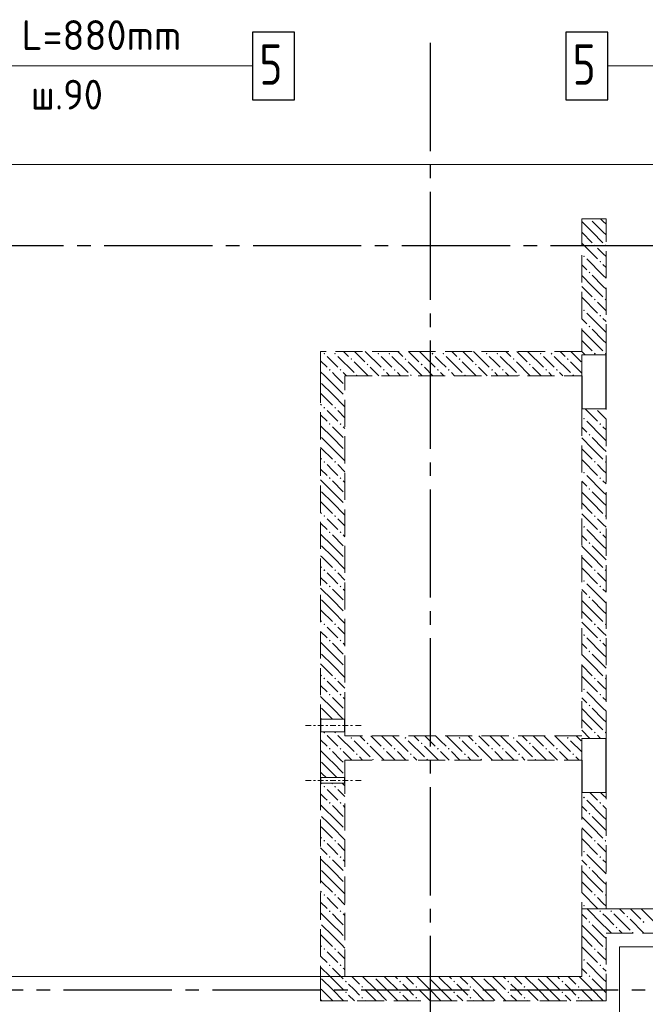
# Model space of a CAD drawing. Header units: millimetres. Extents: x 0 to 61017, y 0 to 42000.
# Tile 8 of 16: x 14685 to 19310, y 28695 to 35971. Entities that reach past the tile are written whole.
import ezdxf

# ---------------------------------------------------------------- set-up
doc = ezdxf.new("R2010")
doc.units = ezdxf.units.MM
doc.linetypes.add('______2', pattern=[270, 200, -70])
doc.linetypes.add('______5', pattern=[1100, 800, -100, 100, -100])
for name, color, linetype, lineweight in [('Standard', 7, 'Continuous', 25), ('ЖБ Перекрытие верхний уровень', 7, 'Continuous', 35), ('ЖБ Стена верхний уровень', 7, 'Continuous', 35), ('Макрос окна_ макрос двери', 7, 'Continuous', 18), ('Оси', 40, '______5', 18), ('Позиционная метка линия выноска', 7, 'Continuous', 13), ('Позиционная метка номер позиции', 7, 'Continuous', 13)]:
    doc.layers.add(name, color=color, linetype=linetype, lineweight=lineweight)
doc.layers.add('Обрамление П-обр. равн.', color=7, linetype='Continuous', lineweight=25, true_color=0x5f1e0f)
doc.styles.add('ISOCPEUR', font='txt')

msp = doc.modelspace()

# ---------------------------------------------------------------- hatches: boundary and pattern name
at = {"layer": 'ЖБ Стена верхний уровень', "linetype": 'Continuous', "lineweight": 18, "transparency": 33554687}
for points in [[(18900.3, 34500), (18897, 34496.6), (18893.6, 34500)], [(18930.5, 34303.1), (18937, 34309.6), (18943.5, 34303.1), (18937, 34296.6)], [(19010.5, 34303.1), (19016.9, 34309.6), (19020, 34306.6), (19020, 34299.7), (19016.9, 34296.6)], [(18850.5, 34223.1), (18857, 34229.6), (18863.5, 34223.1), (18857, 34216.6)], [(18970.5, 34183.1), (18977, 34189.6), (18983.5, 34183.1), (18977, 34176.6)], [(18890.5, 34103.1), (18897, 34109.6), (18903.4, 34103.1), (18897, 34096.6)], [(18930.5, 33903.1), (18937, 33909.6), (18943.5, 33903.1), (18937, 33896.6)], [(19010.5, 33903.1), (19016.9, 33909.6), (19020, 33906.6), (19020, 33899.7), (19016.9, 33896.6)], [(18850.5, 33823.1), (18857, 33829.6), (18863.5, 33823.1), (18857, 33816.6)], [(18970.5, 33783.1), (18977, 33789.6), (18983.5, 33783.1), (18977, 33776.6)], [(18890.5, 33703.1), (18897, 33709.6), (18903.4, 33703.1), (18897, 33696.6)], [(16930.5, 33503.1), (16937, 33509.6), (16943.5, 33503.1), (16937, 33496.6)], [(17010.5, 33503.1), (17016.9, 33509.6), (17023.4, 33503.1), (17016.9, 33496.6)], [(17330.5, 33503.1), (17337, 33509.6), (17343.5, 33503.1), (17337, 33496.6)], [(17410.5, 33503.1), (17416.9, 33509.6), (17423.4, 33503.1), (17416.9, 33496.6)], [(17730.5, 33503.1), (17737, 33509.6), (17743.5, 33503.1), (17737, 33496.6)], [(17810.5, 33503.1), (17816.9, 33509.6), (17823.4, 33503.1), (17816.9, 33496.6)], [(18130.5, 33503.1), (18137, 33509.6), (18143.5, 33503.1), (18137, 33496.6)], [(18210.5, 33503.1), (18216.9, 33509.6), (18223.4, 33503.1), (18216.9, 33496.6)], [(18530.5, 33503.1), (18537, 33509.6), (18543.5, 33503.1), (18537, 33496.6)], [(18610.5, 33503.1), (18616.9, 33509.6), (18623.4, 33503.1), (18616.9, 33496.6)], [(18930.5, 33503.1), (18937, 33509.6), (18943.5, 33503.1), (18937, 33496.6)], [(19010.5, 33503.1), (19016.9, 33509.6), (19020, 33506.6), (19020, 33499.7), (19016.9, 33496.6)], [(17130.5, 33463.1), (17137, 33469.6), (17143.5, 33463.1), (17137, 33456.6)], [(17250.5, 33423.1), (17257, 33429.6), (17263.5, 33423.1), (17257, 33416.6)], [(17530.5, 33463.1), (17537, 33469.6), (17543.5, 33463.1), (17537, 33456.6)], [(17650.5, 33423.1), (17657, 33429.6), (17663.5, 33423.1), (17657, 33416.6)], [(17930.5, 33463.1), (17937, 33469.6), (17943.5, 33463.1), (17937, 33456.6)], [(18050.5, 33423.1), (18057, 33429.6), (18063.5, 33423.1), (18057, 33416.6)], [(18330.5, 33463.1), (18337, 33469.6), (18343.5, 33463.1), (18337, 33456.6)], [(18450.5, 33423.1), (18457, 33429.6), (18463.5, 33423.1), (18457, 33416.6)], [(18730.5, 33463.1), (18737, 33469.6), (18743.5, 33463.1), (18737, 33456.6)], [(16970.5, 33383.1), (16977, 33389.6), (16983.5, 33383.1), (16977, 33376.6)], [(17050.5, 33383.1), (17057, 33389.6), (17063.5, 33383.1), (17057, 33376.6)], [(17170.5, 33343.1), (17177, 33349.6), (17183.5, 33343.1), (17180.3, 33340), (17173.6, 33340)], [(17370.5, 33383.1), (17377, 33389.6), (17383.5, 33383.1), (17377, 33376.6)], [(17450.5, 33383.1), (17457, 33389.6), (17463.5, 33383.1), (17457, 33376.6)], [(17570.5, 33343.1), (17577, 33349.6), (17583.5, 33343.1), (17580.3, 33340), (17573.6, 33340)], [(17770.5, 33383.1), (17777, 33389.6), (17783.5, 33383.1), (17777, 33376.6)], [(17850.5, 33383.1), (17857, 33389.6), (17863.5, 33383.1), (17857, 33376.6)], [(17970.5, 33343.1), (17977, 33349.6), (17983.5, 33343.1), (17980.3, 33340), (17973.6, 33340)], [(18170.5, 33383.1), (18177, 33389.6), (18183.5, 33383.1), (18177, 33376.6)], [(18250.5, 33383.1), (18257, 33389.6), (18263.5, 33383.1), (18257, 33376.6)], [(18370.5, 33343.1), (18377, 33349.6), (18383.5, 33343.1), (18380.3, 33340), (18373.6, 33340)], [(18570.5, 33383.1), (18577, 33389.6), (18583.5, 33383.1), (18577, 33376.6)], [(18650.5, 33383.1), (18657, 33389.6), (18663.5, 33383.1), (18657, 33376.6)], [(18770.5, 33343.1), (18777, 33349.6), (18783.5, 33343.1), (18780.3, 33340), (18773.6, 33340)], [(16930.5, 33103.1), (16937, 33109.6), (16943.5, 33103.1), (16937, 33096.6)], [(17010.5, 33103.1), (17016.9, 33109.6), (17023.4, 33103.1), (17016.9, 33096.6)], [(16970.5, 32983.1), (16977, 32989.6), (16983.5, 32983.1), (16977, 32976.6)], [(17050.5, 32983.1), (17057, 32989.6), (17063.5, 32983.1), (17057, 32976.6)], [(18850.5, 33023.1), (18857, 33029.6), (18863.5, 33023.1), (18857, 33016.6)], [(18970.5, 32983.1), (18977, 32989.6), (18983.5, 32983.1), (18977, 32976.6)], [(18890.5, 32903.1), (18897, 32909.6), (18903.4, 32903.1), (18897, 32896.6)], [(16930.5, 32703.1), (16937, 32709.6), (16943.5, 32703.1), (16937, 32696.6)], [(17010.5, 32703.1), (17016.9, 32709.6), (17023.4, 32703.1), (17016.9, 32696.6)], [(18930.5, 32703.1), (18937, 32709.6), (18943.5, 32703.1), (18937, 32696.6)], [(19010.5, 32703.1), (19016.9, 32709.6), (19020, 32706.6), (19020, 32699.7), (19016.9, 32696.6)], [(18850.5, 32623.1), (18857, 32629.6), (18863.5, 32623.1), (18857, 32616.6)], [(16970.5, 32583.1), (16977, 32589.6), (16983.5, 32583.1), (16977, 32576.6)], [(17050.5, 32583.1), (17057, 32589.6), (17063.5, 32583.1), (17057, 32576.6)], [(18970.5, 32583.1), (18977, 32589.6), (18983.5, 32583.1), (18977, 32576.6)], [(18890.5, 32503.1), (18897, 32509.6), (18903.4, 32503.1), (18897, 32496.6)], [(16930.5, 32303.1), (16937, 32309.6), (16943.5, 32303.1), (16937, 32296.6)], [(17010.5, 32303.1), (17016.9, 32309.6), (17023.4, 32303.1), (17016.9, 32296.6)], [(18930.5, 32303.1), (18937, 32309.6), (18943.5, 32303.1), (18937, 32296.6)], [(19010.5, 32303.1), (19016.9, 32309.6), (19020, 32306.6), (19020, 32299.7), (19016.9, 32296.6)], [(16970.5, 32183.1), (16977, 32189.6), (16983.5, 32183.1), (16977, 32176.6)], [(17050.5, 32183.1), (17057, 32189.6), (17063.5, 32183.1), (17057, 32176.6)], [(18850.5, 32223.1), (18857, 32229.6), (18863.5, 32223.1), (18857, 32216.6)], [(18970.5, 32183.1), (18977, 32189.6), (18983.5, 32183.1), (18977, 32176.6)], [(18890.5, 32103.1), (18897, 32109.6), (18903.4, 32103.1), (18897, 32096.6)], [(16930.5, 31903.1), (16937, 31909.6), (16943.5, 31903.1), (16937, 31896.6)], [(17010.5, 31903.1), (17016.9, 31909.6), (17023.4, 31903.1), (17016.9, 31896.6)], [(18930.5, 31903.1), (18937, 31909.6), (18943.5, 31903.1), (18937, 31896.6)], [(19010.5, 31903.1), (19016.9, 31909.6), (19020, 31906.6), (19020, 31899.7), (19016.9, 31896.6)], [(18850.5, 31823.1), (18857, 31829.6), (18863.5, 31823.1), (18857, 31816.6)], [(16970.5, 31783.1), (16977, 31789.6), (16983.5, 31783.1), (16977, 31776.6)], [(17050.5, 31783.1), (17057, 31789.6), (17063.5, 31783.1), (17057, 31776.6)], [(18970.5, 31783.1), (18977, 31789.6), (18983.5, 31783.1), (18977, 31776.6)], [(18890.5, 31703.1), (18897, 31709.6), (18903.4, 31703.1), (18897, 31696.6)], [(16930.5, 31503.1), (16937, 31509.6), (16943.5, 31503.1), (16937, 31496.6)], [(17010.5, 31503.1), (17016.9, 31509.6), (17023.4, 31503.1), (17016.9, 31496.6)], [(18930.5, 31503.1), (18937, 31509.6), (18943.5, 31503.1), (18937, 31496.6)], [(19010.5, 31503.1), (19016.9, 31509.6), (19020, 31506.6), (19020, 31499.7), (19016.9, 31496.6)], [(16970.5, 31383.1), (16977, 31389.6), (16983.5, 31383.1), (16977, 31376.6)], [(17050.5, 31383.1), (17057, 31389.6), (17063.5, 31383.1), (17057, 31376.6)], [(18850.5, 31423.1), (18857, 31429.6), (18863.5, 31423.1), (18857, 31416.6)], [(18970.5, 31383.1), (18977, 31389.6), (18983.5, 31383.1), (18977, 31376.6)], [(18890.5, 31303.1), (18897, 31309.6), (18903.4, 31303.1), (18897, 31296.6)], [(16930.5, 31103.1), (16937, 31109.6), (16943.5, 31103.1), (16937, 31096.6)], [(17010.5, 31103.1), (17016.9, 31109.6), (17023.4, 31103.1), (17016.9, 31096.6)], [(18930.5, 31103.1), (18937, 31109.6), (18943.5, 31103.1), (18937, 31096.6)], [(19010.5, 31103.1), (19016.9, 31109.6), (19020, 31106.6), (19020, 31099.7), (19016.9, 31096.6)], [(18850.5, 31023.1), (18857, 31029.6), (18863.5, 31023.1), (18857, 31016.6)], [(16970.5, 30983.1), (16977, 30989.6), (16983.5, 30983.1), (16977, 30976.6)], [(17050.5, 30983.1), (17057, 30989.6), (17063.5, 30983.1), (17057, 30976.6)], [(18970.5, 30983.1), (18977, 30989.6), (18983.5, 30983.1), (18977, 30976.6)], [(18890.5, 30903.1), (18897, 30909.6), (18903.4, 30903.1), (18897, 30896.6)], [(16930.5, 30703.1), (16934.8, 30707.5), (16939.1, 30707.5), (16943.5, 30703.1), (16937, 30696.6)], [(17010.5, 30703.1), (17014.8, 30707.5), (17019.1, 30707.5), (17023.4, 30703.1), (17016.9, 30696.6)], [(18930.5, 30703.1), (18937, 30709.6), (18943.5, 30703.1), (18937, 30696.6)], [(19010.5, 30703.1), (19016.9, 30709.6), (19020, 30706.6), (19020, 30699.7), (19016.9, 30696.6)], [(17130.5, 30663.1), (17137, 30669.6), (17143.5, 30663.1), (17137, 30656.6)], [(17530.5, 30663.1), (17537, 30669.6), (17543.5, 30663.1), (17537, 30656.6)], [(17930.5, 30663.1), (17937, 30669.6), (17943.5, 30663.1), (17937, 30656.6)], [(18330.5, 30663.1), (18337, 30669.6), (18343.5, 30663.1), (18337, 30656.6)], [(18730.5, 30663.1), (18737, 30669.6), (18743.5, 30663.1), (18737, 30656.6)], [(16970.5, 30583.1), (16977, 30589.6), (16983.5, 30583.1), (16977, 30576.6)], [(17050.5, 30583.1), (17057, 30589.6), (17063.5, 30583.1), (17057, 30576.6)], [(17250.5, 30623.1), (17257, 30629.6), (17263.5, 30623.1), (17257, 30616.6)], [(17370.5, 30583.1), (17377, 30589.6), (17383.5, 30583.1), (17377, 30576.6)], [(17450.5, 30583.1), (17457, 30589.6), (17463.5, 30583.1), (17457, 30576.6)], [(17650.5, 30623.1), (17657, 30629.6), (17663.5, 30623.1), (17657, 30616.6)], [(17770.5, 30583.1), (17777, 30589.6), (17783.5, 30583.1), (17777, 30576.6)], [(17850.5, 30583.1), (17857, 30589.6), (17863.5, 30583.1), (17857, 30576.6)], [(18050.5, 30623.1), (18057, 30629.6), (18063.5, 30623.1), (18057, 30616.6)], [(18170.5, 30583.1), (18177, 30589.6), (18183.5, 30583.1), (18177, 30576.6)], [(18250.5, 30583.1), (18257, 30589.6), (18263.5, 30583.1), (18257, 30576.6)], [(18450.5, 30623.1), (18457, 30629.6), (18463.5, 30623.1), (18457, 30616.6)], [(18570.5, 30583.1), (18577, 30589.6), (18583.5, 30583.1), (18577, 30576.6)], [(18650.5, 30583.1), (18657, 30589.6), (18663.5, 30583.1), (18657, 30576.6)], [(17170.5, 30543.1), (17177, 30549.6), (17183.5, 30543.1), (17177, 30536.6)], [(17290.5, 30503.1), (17297, 30509.6), (17303.4, 30503.1), (17300.3, 30500), (17293.6, 30500)], [(17570.5, 30543.1), (17577, 30549.6), (17583.5, 30543.1), (17577, 30536.6)], [(17690.5, 30503.1), (17697, 30509.6), (17703.4, 30503.1), (17700.3, 30500), (17693.6, 30500)], [(17970.5, 30543.1), (17977, 30549.6), (17983.5, 30543.1), (17977, 30536.6)], [(18090.5, 30503.1), (18097, 30509.6), (18103.4, 30503.1), (18100.3, 30500), (18093.6, 30500)], [(18370.5, 30543.1), (18377, 30549.6), (18383.5, 30543.1), (18377, 30536.6)], [(18490.5, 30503.1), (18497, 30509.6), (18503.4, 30503.1), (18500.3, 30500), (18493.6, 30500)], [(18770.5, 30543.1), (18777, 30549.6), (18783.5, 30543.1), (18777, 30536.6)], [(17010.5, 30303.1), (17016.9, 30309.6), (17023.4, 30303.1), (17016.9, 30296.6)], [(18850.5, 30223.1), (18857, 30229.6), (18863.5, 30223.1), (18857, 30216.6)], [(16970.5, 30183.1), (16977, 30189.6), (16983.5, 30183.1), (16977, 30176.6)], [(17050.5, 30183.1), (17057, 30189.6), (17063.5, 30183.1), (17057, 30176.6)], [(18970.5, 30183.1), (18977, 30189.6), (18983.5, 30183.1), (18977, 30176.6)], [(18890.5, 30103.1), (18897, 30109.6), (18903.4, 30103.1), (18897, 30096.6)], [(16930.5, 29903.1), (16937, 29909.6), (16943.5, 29903.1), (16937, 29896.6)], [(17010.5, 29903.1), (17016.9, 29909.6), (17023.4, 29903.1), (17016.9, 29896.6)], [(18930.5, 29903.1), (18937, 29909.6), (18943.5, 29903.1), (18937, 29896.6)], [(19010.5, 29903.1), (19016.9, 29909.6), (19020, 29906.6), (19020, 29899.7), (19016.9, 29896.6)], [(16970.5, 29783.1), (16977, 29789.6), (16983.5, 29783.1), (16977, 29776.6)], [(17050.5, 29783.1), (17057, 29789.6), (17063.5, 29783.1), (17057, 29776.6)], [(18850.5, 29823.1), (18857, 29829.6), (18863.5, 29823.1), (18857, 29816.6)], [(18970.5, 29783.1), (18977, 29789.6), (18983.5, 29783.1), (18977, 29776.6)], [(18890.5, 29703.1), (18897, 29709.6), (18903.4, 29703.1), (18897, 29696.6)], [(16930.5, 29503.1), (16937, 29509.6), (16943.5, 29503.1), (16937, 29496.6)], [(18930.5, 29503.1), (18937, 29509.6), (18943.5, 29503.1), (18937, 29496.6)], [(19010.5, 29503.1), (19016.9, 29509.6), (19020, 29506.6), (19020, 29499.7), (19016.9, 29496.6)], [(18850.5, 29423.1), (18857, 29429.6), (18863.5, 29423.1), (18857, 29416.6)], [(16970.5, 29383.1), (16977, 29389.6), (16983.5, 29383.1), (16977, 29376.6)], [(17050.5, 29383.1), (17057, 29389.6), (17063.5, 29383.1), (17057, 29376.6)], [(18970.5, 29383.1), (18977, 29389.6), (18983.5, 29383.1), (18977, 29376.6)], [(19050.5, 29383.1), (19057, 29389.6), (19063.5, 29383.1), (19057, 29376.6)], [(19170.5, 29343.1), (19177, 29349.6), (19183.5, 29343.1), (19177, 29336.6)], [(18890.5, 29303.1), (18897, 29309.6), (18903.4, 29303.1), (18897, 29296.6)], [(19090.5, 29263.1), (19097, 29269.6), (19103.4, 29263.1), (19097, 29256.6)], [(19290.5, 29303.1), (19297, 29309.6), (19303.4, 29303.1), (19297, 29296.6)], [(19210.5, 29223.1), (19216.9, 29229.6), (19223.4, 29223.1), (19220.3, 29220), (19213.6, 29220)], [(16930.5, 29103.1), (16937, 29109.6), (16943.5, 29103.1), (16937, 29096.6)], [(17010.5, 29103.1), (17016.9, 29109.6), (17023.4, 29103.1), (17016.9, 29096.6)], [(18930.5, 29103.1), (18937, 29109.6), (18943.5, 29103.1), (18937, 29096.6)], [(19010.5, 29103.1), (19016.9, 29109.6), (19020, 29106.6), (19020, 29099.7), (19016.9, 29096.6)], [(16970.5, 28983.1), (16977, 28989.6), (16983.5, 28983.1), (16977, 28976.6)], [(17050.5, 28983.1), (17057, 28989.6), (17063.5, 28983.1), (17057, 28976.6)], [(18850.5, 29023.1), (18857, 29029.6), (18863.5, 29023.1), (18857, 29016.6)], [(18970.5, 28983.1), (18977, 28989.6), (18983.5, 28983.1), (18977, 28976.6)], [(17300.3, 28900), (17297, 28896.6), (17293.6, 28900)], [(17700.3, 28900), (17697, 28896.6), (17693.6, 28900)], [(18100.3, 28900), (18097, 28896.6), (18093.6, 28900)], [(18500.3, 28900), (18497, 28896.6), (18493.6, 28900)], [(18890.5, 28903.1), (18897, 28909.6), (18903.4, 28903.1), (18897, 28896.6)], [(17090.5, 28863.1), (17097, 28869.6), (17103.4, 28863.1), (17097, 28856.6)], [(17210.5, 28823.1), (17216.9, 28829.6), (17223.4, 28823.1), (17216.9, 28816.6)], [(17490.5, 28863.1), (17497, 28869.6), (17503.4, 28863.1), (17497, 28856.6)], [(17610.5, 28823.1), (17616.9, 28829.6), (17623.4, 28823.1), (17616.9, 28816.6)], [(17890.5, 28863.1), (17897, 28869.6), (17903.4, 28863.1), (17897, 28856.6)], [(18010.5, 28823.1), (18016.9, 28829.6), (18023.4, 28823.1), (18016.9, 28816.6)], [(18290.5, 28863.1), (18297, 28869.6), (18303.4, 28863.1), (18297, 28856.6)], [(18410.5, 28823.1), (18416.9, 28829.6), (18423.4, 28823.1), (18416.9, 28816.6)], [(18690.5, 28863.1), (18697, 28869.6), (18703.4, 28863.1), (18697, 28856.6)], [(18810.5, 28823.1), (18816.9, 28829.6), (18823.4, 28823.1), (18816.9, 28816.6)], [(17090.5, 28783.1), (17097, 28789.6), (17103.4, 28783.1), (17097, 28776.6)], [(17210.5, 28743.1), (17216.9, 28749.6), (17223.4, 28743.1), (17216.9, 28736.6)], [(17490.5, 28783.1), (17497, 28789.6), (17503.4, 28783.1), (17497, 28776.6)], [(17610.5, 28743.1), (17616.9, 28749.6), (17623.4, 28743.1), (17616.9, 28736.6)], [(17890.5, 28783.1), (17897, 28789.6), (17903.4, 28783.1), (17897, 28776.6)], [(18010.5, 28743.1), (18016.9, 28749.6), (18023.4, 28743.1), (18016.9, 28736.6)], [(18290.5, 28783.1), (18297, 28789.6), (18303.4, 28783.1), (18297, 28776.6)], [(18410.5, 28743.1), (18416.9, 28749.6), (18423.4, 28743.1), (18416.9, 28736.6)], [(18690.5, 28783.1), (18697, 28789.6), (18703.4, 28783.1), (18697, 28776.6)], [(18810.5, 28743.1), (18816.9, 28749.6), (18823.4, 28743.1), (18816.9, 28736.6)]]:
    msp.add_hatch(color=7, dxfattribs=at).paths.add_polyline_path(points, flags=16)
h = msp.add_hatch(color=7, dxfattribs=at)
h.paths.add_polyline_path([(16932, 30304.7), (16932.4, 30301.2), (16937, 30296.6), (16943.5, 30303.1), (16937, 30309.6)])
h.paths.add_polyline_path([(16930.5, 30303.1), (16932, 30304.7), (16932.4, 30301.2)], flags=16)
h = msp.add_hatch(color=7, dxfattribs=at)
h.paths.add_polyline_path([(17022, 29504.6), (17022.3, 29502), (17023.4, 29503.1)])
h.paths.add_polyline_path([(17010.5, 29503.1), (17016.9, 29509.6), (17022, 29504.6), (17022.3, 29502), (17016.9, 29496.6)], flags=16)

# ---------------------------------------------------------------- linework, layer by layer
at = {"layer": 'Standard', "color": 254, "linetype": 'Continuous', "lineweight": 13, "true_color": 0xc4c4ff, "transparency": 33554687}
msp.add_lwpolyline([(7029, 19795), (49781, 19795), (49781, 34901), (7029, 34901), (7029, 19795)], dxfattribs=at)
at = {"layer": 'ЖБ Перекрытие верхний уровень', "color": 7, "linetype": 'Continuous', "lineweight": 18, "transparency": 33554687}
for p, q in [((21550, 29400), (18840, 29400)), ((18840, 29400), (18840, 28900)), ((18840, 28900), (13890, 28900))]:
    msp.add_line(p, q, dxfattribs=at)
at = {"layer": 'ЖБ Стена верхний уровень', "color": 251, "linetype": '______2', "lineweight": 13, "true_color": 0x656565, "transparency": 33554687}
for p, q in [((19020, 34500), (18840, 34500)), ((18840, 34500), (18840, 33520)), ((19020, 33520), (19020, 34500)), ((18840, 33520), (16910, 33520)), ((16910, 33520), (16910, 33340)), ((19020, 33495), (18840, 33495)), ((18840, 33495), (18840, 33340)), ((19020, 33495), (18840, 33495)), ((18840, 33495), (18840, 33340)), ((19020, 33495), (19020, 33520)), ((16910, 33340), (16910, 30802.5)), ((17090, 33340), (18840, 33340)), ((17090, 30802.5), (17090, 33340)), ((18840, 33095), (19020, 33095)), ((18840, 33095), (19020, 33095)), ((18840, 33095), (18840, 30680)), ((19020, 30660), (19020, 33095)), ((17090, 30802.5), (16910, 30802.5)), ((16910, 30707.5), (17090, 30707.5)), ((16910, 30707.5), (16910, 30680)), ((17090, 30680), (17090, 30707.5)), ((16910, 30680), (16910, 30500)), ((18840, 30680), (17090, 30680)), ((19020, 30660), (18840, 30660)), ((18840, 30500), (18840, 30660)), ((16910, 30500), (16910, 30370)), ((17090, 30500), (18840, 30500)), ((17090, 30370), (17090, 30500)), ((17090, 30370), (16910, 30370)), ((17090, 30370), (16910, 30370)), ((16910, 30330), (17090, 30330)), ((16910, 30330), (17090, 30330)), ((16910, 30330), (16910, 28900)), ((17090, 28900), (17090, 30330)), ((18840, 30260), (19020, 30260)), ((18840, 30260), (18840, 28900)), ((19020, 29400), (19020, 30260)), ((20215, 29400), (19020, 29400)), ((19020, 29220), (21550, 29220)), ((19020, 28720), (19020, 29220)), ((16910, 28900), (16910, 28720)), ((18840, 28900), (17090, 28900)), ((16910, 28720), (18840, 28720)), ((18840, 28720), (19020, 28720))]:
    msp.add_line(p, q, dxfattribs=at)
at = {"layer": 'ЖБ Стена верхний уровень', "color": 9, "linetype": 'Continuous', "lineweight": 18, "true_color": 0xc7c7c7, "transparency": 33554687}
for p, q in [((18997, 34483.1), (18980.1, 34500)), ((18916.9, 34403.1), (18840, 34480.1)), ((18916.9, 34483.1), (18997, 34403.1)), ((18997, 34483.1), (19020, 34460.1)), ((18840, 34400.1), (18916.9, 34323.1)), ((18916.9, 34403.1), (18997, 34323.1)), ((18997, 34403.1), (19020, 34380.1)), ((18840, 34320.1), (18957, 34203.1)), ((18997, 34243.1), (18957, 34283.1)), ((18997, 34083.1), (18877, 34203.1)), ((19020, 34220.1), (18997, 34243.1)), ((18840, 34160.1), (18877, 34123.1)), ((18997, 34163.1), (19020, 34140.1)), ((18916.9, 34003.1), (18840, 34080.1)), ((18916.9, 34083.1), (18997, 34003.1)), ((18997, 34083.1), (19020, 34060.1)), ((18840, 34000.1), (18916.9, 33923.1)), ((18916.9, 34003.1), (18997, 33923.1)), ((18997, 34003.1), (19020, 33980.1)), ((18840, 33920.1), (18957, 33803.1)), ((18997, 33843.1), (18957, 33883.1)), ((19020, 33820.1), (18997, 33843.1)), ((18997, 33683.1), (18877, 33803.1)), ((18997, 33763.1), (19020, 33740.1)), ((18840, 33760.1), (18877, 33723.1)), ((18916.9, 33603.1), (18840, 33680.1)), ((18916.9, 33683.1), (18997, 33603.1)), ((18997, 33683.1), (19020, 33660.1)), ((18840, 33600.1), (18916.9, 33523.1)), ((18916.9, 33603.1), (18997, 33523.1)), ((18997, 33603.1), (19020, 33580.1)), ((16997, 33443.1), (16957, 33483.1)), ((17037, 33483.1), (17157, 33363.1)), ((17080.1, 33520), (17116.9, 33483.1)), ((17160.1, 33520), (17237, 33443.1)), ((17240.1, 33520), (17357, 33403.1)), ((17397, 33443.1), (17357, 33483.1)), ((17437, 33483.1), (17557, 33363.1)), ((17480.1, 33520), (17516.9, 33483.1)), ((17560.1, 33520), (17637, 33443.1)), ((17640.1, 33520), (17757, 33403.1)), ((17797, 33443.1), (17757, 33483.1)), ((17837, 33483.1), (17957, 33363.1)), ((17880.1, 33520), (17916.9, 33483.1)), ((17960.1, 33520), (18037, 33443.1)), ((18040.1, 33520), (18157, 33403.1)), ((18197, 33443.1), (18157, 33483.1)), ((18237, 33483.1), (18357, 33363.1)), ((18280.1, 33520), (18316.9, 33483.1)), ((18360.1, 33520), (18437, 33443.1)), ((18440.1, 33520), (18557, 33403.1)), ((18597, 33443.1), (18557, 33483.1)), ((18637, 33483.1), (18757, 33363.1)), ((18680.1, 33520), (18716.9, 33483.1)), ((18760.1, 33520), (18837, 33443.1)), ((18840, 33520.1), (18840.1, 33520)), ((18840.1, 33520), (18865.1, 33495)), ((16910, 33450.1), (16957, 33403.1)), ((17037, 33403.1), (16997, 33443.1)), ((17157, 33443.1), (17260.1, 33340)), ((17340.1, 33340), (17277, 33403.1)), ((17437, 33403.1), (17397, 33443.1)), ((17557, 33443.1), (17660.1, 33340)), ((17740.1, 33340), (17677, 33403.1)), ((17837, 33403.1), (17797, 33443.1)), ((17957, 33443.1), (18060.1, 33340)), ((18140.1, 33340), (18077, 33403.1)), ((18237, 33403.1), (18197, 33443.1)), ((18357, 33443.1), (18460.1, 33340)), ((18540.1, 33340), (18477, 33403.1)), ((18637, 33403.1), (18597, 33443.1)), ((18757, 33443.1), (18840, 33360.1)), ((16940.1, 33340), (16910, 33370.1)), ((16997, 33283.1), (16940.1, 33340)), ((16997, 33363.1), (17020.1, 33340)), ((17020.1, 33340), (17077, 33283.1)), ((17077, 33363.1), (17100.1, 33340)), ((17397, 33363.1), (17420.1, 33340)), ((17477, 33363.1), (17500.1, 33340)), ((17797, 33363.1), (17820.1, 33340)), ((17877, 33363.1), (17900.1, 33340)), ((18197, 33363.1), (18220.1, 33340)), ((18277, 33363.1), (18300.1, 33340)), ((18597, 33363.1), (18620.1, 33340)), ((18677, 33363.1), (18700.1, 33340)), ((16916.9, 33283.1), (16997, 33203.1)), ((16997, 33283.1), (17077, 33203.1)), ((16916.9, 33203.1), (16910, 33210.1)), ((16916.9, 33203.1), (16997, 33123.1)), ((16997, 33203.1), (17090, 33110.1)), ((16910, 33130.1), (16916.9, 33123.1)), ((16910, 33050.1), (16957, 33003.1)), ((16997, 33043.1), (16957, 33083.1)), ((17037, 33003.1), (16997, 33043.1)), ((17037, 33083.1), (17090, 33030.1)), ((18865.1, 33095), (18957, 33003.1)), ((18997, 33043.1), (18957, 33083.1)), ((19020, 33020.1), (18997, 33043.1)), ((16997, 32883.1), (16910, 32970.1)), ((16997, 32963.1), (17077, 32883.1)), ((17077, 32963.1), (17090, 32950.1)), ((18997, 32883.1), (18877, 33003.1)), ((18997, 32963.1), (19020, 32940.1)), ((18840, 32960.1), (18877, 32923.1)), ((16916.9, 32883.1), (16997, 32803.1)), ((16997, 32883.1), (17077, 32803.1)), ((18916.9, 32803.1), (18840, 32880.1)), ((18916.9, 32883.1), (18997, 32803.1)), ((18997, 32883.1), (19020, 32860.1)), ((16916.9, 32803.1), (16910, 32810.1)), ((16916.9, 32803.1), (16997, 32723.1)), ((16997, 32803.1), (17090, 32710.1)), ((18840, 32800.1), (18916.9, 32723.1)), ((18916.9, 32803.1), (18997, 32723.1)), ((18997, 32803.1), (19020, 32780.1)), ((16910, 32730.1), (16916.9, 32723.1)), ((16997, 32643.1), (16957, 32683.1)), ((17037, 32683.1), (17090, 32630.1)), ((18840, 32720.1), (18957, 32603.1)), ((18997, 32643.1), (18957, 32683.1)), ((16910, 32650.1), (16957, 32603.1)), ((17037, 32603.1), (16997, 32643.1)), ((18997, 32483.1), (18877, 32603.1)), ((19020, 32620.1), (18997, 32643.1)), ((16997, 32483.1), (16910, 32570.1)), ((16997, 32563.1), (17077, 32483.1)), ((17077, 32563.1), (17090, 32550.1)), ((18840, 32560.1), (18877, 32523.1)), ((18997, 32563.1), (19020, 32540.1)), ((16916.9, 32483.1), (16997, 32403.1)), ((16997, 32483.1), (17077, 32403.1)), ((18916.9, 32403.1), (18840, 32480.1)), ((18916.9, 32483.1), (18997, 32403.1)), ((18997, 32483.1), (19020, 32460.1)), ((16916.9, 32403.1), (16910, 32410.1)), ((16916.9, 32403.1), (16997, 32323.1)), ((16997, 32403.1), (17090, 32310.1)), ((18840, 32400.1), (18916.9, 32323.1)), ((18916.9, 32403.1), (18997, 32323.1)), ((18997, 32403.1), (19020, 32380.1)), ((16910, 32330.1), (16916.9, 32323.1)), ((18840, 32320.1), (18957, 32203.1)), ((16910, 32250.1), (16957, 32203.1)), ((16997, 32243.1), (16957, 32283.1)), ((17037, 32203.1), (16997, 32243.1)), ((17037, 32283.1), (17090, 32230.1)), ((18997, 32243.1), (18957, 32283.1)), ((19020, 32220.1), (18997, 32243.1)), ((16997, 32083.1), (16910, 32170.1)), ((16997, 32163.1), (17077, 32083.1)), ((17077, 32163.1), (17090, 32150.1)), ((18997, 32083.1), (18877, 32203.1)), ((18997, 32163.1), (19020, 32140.1)), ((18840, 32160.1), (18877, 32123.1)), ((16916.9, 32083.1), (16997, 32003.1)), ((16997, 32083.1), (17077, 32003.1)), ((18916.9, 32003.1), (18840, 32080.1)), ((18916.9, 32083.1), (18997, 32003.1)), ((18997, 32083.1), (19020, 32060.1)), ((16916.9, 32003.1), (16910, 32010.1)), ((16916.9, 32003.1), (16997, 31923.1)), ((16997, 32003.1), (17090, 31910.1)), ((18840, 32000.1), (18916.9, 31923.1)), ((18916.9, 32003.1), (18997, 31923.1)), ((18997, 32003.1), (19020, 31980.1)), ((16910, 31930.1), (16916.9, 31923.1)), ((16997, 31843.1), (16957, 31883.1)), ((17037, 31883.1), (17090, 31830.1)), ((18840, 31920.1), (18957, 31803.1)), ((18997, 31843.1), (18957, 31883.1)), ((16910, 31850.1), (16957, 31803.1)), ((17037, 31803.1), (16997, 31843.1)), ((18997, 31683.1), (18877, 31803.1)), ((19020, 31820.1), (18997, 31843.1)), ((16997, 31683.1), (16910, 31770.1)), ((16997, 31763.1), (17077, 31683.1)), ((17077, 31763.1), (17090, 31750.1)), ((18840, 31760.1), (18877, 31723.1)), ((18997, 31763.1), (19020, 31740.1)), ((16916.9, 31683.1), (16997, 31603.1)), ((16997, 31683.1), (17077, 31603.1)), ((18916.9, 31603.1), (18840, 31680.1)), ((18916.9, 31683.1), (18997, 31603.1)), ((18997, 31683.1), (19020, 31660.1)), ((16916.9, 31603.1), (16910, 31610.1)), ((16916.9, 31603.1), (16997, 31523.1)), ((16997, 31603.1), (17090, 31510.1)), ((18840, 31600.1), (18916.9, 31523.1)), ((18916.9, 31603.1), (18997, 31523.1)), ((18997, 31603.1), (19020, 31580.1)), ((16910, 31530.1), (16916.9, 31523.1)), ((18840, 31520.1), (18957, 31403.1)), ((16910, 31450.1), (16957, 31403.1)), ((16997, 31443.1), (16957, 31483.1)), ((17037, 31403.1), (16997, 31443.1)), ((17037, 31483.1), (17090, 31430.1)), ((18997, 31443.1), (18957, 31483.1)), ((19020, 31420.1), (18997, 31443.1)), ((16997, 31283.1), (16910, 31370.1)), ((16997, 31363.1), (17077, 31283.1)), ((17077, 31363.1), (17090, 31350.1)), ((18997, 31283.1), (18877, 31403.1)), ((18997, 31363.1), (19020, 31340.1)), ((18840, 31360.1), (18877, 31323.1)), ((16916.9, 31283.1), (16997, 31203.1)), ((16997, 31283.1), (17077, 31203.1)), ((18916.9, 31203.1), (18840, 31280.1)), ((18916.9, 31283.1), (18997, 31203.1)), ((18997, 31283.1), (19020, 31260.1)), ((16916.9, 31203.1), (16910, 31210.1)), ((16916.9, 31203.1), (16997, 31123.1)), ((16997, 31203.1), (17090, 31110.1)), ((18840, 31200.1), (18916.9, 31123.1)), ((18916.9, 31203.1), (18997, 31123.1)), ((18997, 31203.1), (19020, 31180.1)), ((16910, 31130.1), (16916.9, 31123.1)), ((16997, 31043.1), (16957, 31083.1)), ((17037, 31083.1), (17090, 31030.1)), ((18840, 31120.1), (18957, 31003.1)), ((18997, 31043.1), (18957, 31083.1)), ((16910, 31050.1), (16957, 31003.1)), ((17037, 31003.1), (16997, 31043.1)), ((18997, 30883.1), (18877, 31003.1)), ((19020, 31020.1), (18997, 31043.1)), ((16997, 30883.1), (16910, 30970.1)), ((16997, 30963.1), (17077, 30883.1)), ((17077, 30963.1), (17090, 30950.1)), ((18840, 30960.1), (18877, 30923.1)), ((18997, 30963.1), (19020, 30940.1)), ((16916.9, 30883.1), (16997, 30803.1)), ((16997, 30883.1), (17077, 30803.1)), ((18916.9, 30803.1), (18840, 30880.1)), ((18916.9, 30883.1), (18997, 30803.1)), ((18997, 30883.1), (19020, 30860.1)), ((16916.9, 30803.1), (16910, 30810.1)), ((16916.9, 30803.1), (16917.6, 30802.5)), ((16997, 30803.1), (16997.6, 30802.5)), ((18840, 30800.1), (18916.9, 30723.1)), ((18916.9, 30803.1), (18997, 30723.1)), ((18997, 30803.1), (19020, 30780.1)), ((18840, 30720.1), (18900.1, 30660)), ((16910, 30650.1), (16957, 30603.1)), ((16960.1, 30680), (16957, 30683.1)), ((16997, 30643.1), (16960.1, 30680)), ((17037, 30603.1), (16997, 30643.1)), ((17037, 30683.1), (17040.1, 30680)), ((17040.1, 30680), (17157, 30563.1)), ((17157, 30643.1), (17277, 30523.1)), ((17200.1, 30680), (17237, 30643.1)), ((17280.1, 30680), (17357, 30603.1)), ((17397, 30643.1), (17360.1, 30680)), ((17437, 30603.1), (17397, 30643.1)), ((17440.1, 30680), (17557, 30563.1)), ((17557, 30643.1), (17677, 30523.1)), ((17600.1, 30680), (17637, 30643.1)), ((17680.1, 30680), (17757, 30603.1)), ((17797, 30643.1), (17760.1, 30680)), ((17837, 30603.1), (17797, 30643.1)), ((17840.1, 30680), (17957, 30563.1)), ((17957, 30643.1), (18077, 30523.1)), ((18000.1, 30680), (18037, 30643.1)), ((18080.1, 30680), (18157, 30603.1)), ((18197, 30643.1), (18160.1, 30680)), ((18237, 30603.1), (18197, 30643.1)), ((18240.1, 30680), (18357, 30563.1)), ((18357, 30643.1), (18477, 30523.1)), ((18400.1, 30680), (18437, 30643.1)), ((18480.1, 30680), (18557, 30603.1)), ((18597, 30643.1), (18560.1, 30680)), ((18637, 30603.1), (18597, 30643.1)), ((18640.1, 30680), (18757, 30563.1)), ((18757, 30643.1), (18840, 30560.1)), ((18800.1, 30680), (18837, 30643.1)), ((18980.1, 30660), (18957, 30683.1)), ((16980.1, 30500), (16910, 30570.1)), ((16997, 30563.1), (17060.1, 30500)), ((17077, 30563.1), (17140.1, 30500)), ((17380.1, 30500), (17277, 30603.1)), ((17397, 30563.1), (17460.1, 30500)), ((17477, 30563.1), (17540.1, 30500)), ((17780.1, 30500), (17677, 30603.1)), ((17797, 30563.1), (17860.1, 30500)), ((17877, 30563.1), (17940.1, 30500)), ((18180.1, 30500), (18077, 30603.1)), ((18197, 30563.1), (18260.1, 30500)), ((18277, 30563.1), (18340.1, 30500)), ((18580.1, 30500), (18477, 30603.1)), ((18597, 30563.1), (18660.1, 30500)), ((18677, 30563.1), (18740.1, 30500)), ((16997, 30483.1), (16980.1, 30500)), ((17060.1, 30500), (17077, 30483.1)), ((17220.1, 30500), (17197, 30523.1)), ((17620.1, 30500), (17597, 30523.1)), ((18020.1, 30500), (17997, 30523.1)), ((18420.1, 30500), (18397, 30523.1)), ((18820.1, 30500), (18797, 30523.1)), ((16916.9, 30483.1), (16997, 30403.1)), ((16997, 30483.1), (17077, 30403.1)), ((16916.9, 30403.1), (16910, 30410.1)), ((16997, 30403.1), (17030.1, 30370)), ((16910.1, 30330), (16916.9, 30323.1)), ((16997, 30243.1), (16957, 30283.1)), ((16990.1, 30330), (16997, 30323.1)), ((17037, 30283.1), (17090, 30230.1)), ((17070.1, 30330), (17090, 30310.1)), ((17037, 30203.1), (16997, 30243.1)), ((18997, 30083.1), (18877, 30203.1)), ((18900.1, 30260), (18957, 30203.1)), ((18997, 30243.1), (18980.1, 30260)), ((19020, 30220.1), (18997, 30243.1)), ((16997, 30163.1), (17077, 30083.1)), ((17077, 30163.1), (17090, 30150.1)), ((18840, 30160.1), (18877, 30123.1)), ((18997, 30163.1), (19020, 30140.1)), ((16997, 30083.1), (17077, 30003.1)), ((18916.9, 30003.1), (18840, 30080.1)), ((18916.9, 30083.1), (18997, 30003.1)), ((18997, 30083.1), (19020, 30060.1)), ((16916.9, 30003.1), (16910, 30010.1)), ((16997, 30003.1), (17090, 29910.1)), ((18840, 30000.1), (18916.9, 29923.1)), ((18916.9, 30003.1), (18997, 29923.1)), ((18997, 30003.1), (19020, 29980.1)), ((16910, 29930.1), (16916.9, 29923.1)), ((18840, 29920.1), (18957, 29803.1)), ((16910, 29850.1), (16957, 29803.1)), ((17037, 29803.1), (16997, 29843.1)), ((17037, 29883.1), (17090, 29830.1)), ((18997, 29843.1), (18957, 29883.1)), ((19020, 29820.1), (18997, 29843.1)), ((16997, 29683.1), (16910, 29770.1)), ((16997, 29763.1), (17077, 29683.1)), ((17077, 29763.1), (17090, 29750.1)), ((18997, 29683.1), (18877, 29803.1)), ((18997, 29763.1), (19020, 29740.1)), ((18840, 29760.1), (18877, 29723.1)), ((16916.9, 29683.1), (16997, 29603.1)), ((18916.9, 29603.1), (18840, 29680.1)), ((18916.9, 29683.1), (18997, 29603.1)), ((18997, 29683.1), (19020, 29660.1)), ((16916.9, 29603.1), (16910, 29610.1)), ((16916.9, 29603.1), (16997, 29523.1)), ((18840, 29600.1), (18916.9, 29523.1)), ((18916.9, 29603.1), (18997, 29523.1)), ((18997, 29603.1), (19020, 29580.1)), ((16910, 29530.1), (16916.9, 29523.1)), ((16997, 29443.1), (16957, 29483.1)), ((17037, 29483.1), (17090, 29430.1)), ((18840, 29520.1), (18957, 29403.1)), ((18997, 29443.1), (18957, 29483.1)), ((16910, 29450.1), (16957, 29403.1)), ((18997, 29283.1), (18877, 29403.1)), ((19020, 29420.1), (18997, 29443.1)), ((19120.1, 29400), (19157, 29363.1)), ((19200.1, 29400), (19277, 29323.1)), ((19397, 29283.1), (19280.1, 29400)), ((16997, 29283.1), (16910, 29370.1)), ((17077, 29363.1), (17090, 29350.1)), ((18840, 29360.1), (18877, 29323.1)), ((18997, 29363.1), (19020, 29340.1)), ((19020, 29340.1), (19077, 29283.1)), ((19077, 29363.1), (19197, 29243.1)), ((16916.9, 29283.1), (16997, 29203.1)), ((18916.9, 29203.1), (18840, 29280.1)), ((18916.9, 29283.1), (18997, 29203.1)), ((18997, 29283.1), (19020, 29260.1)), ((19020, 29260.1), (19060.1, 29220)), ((19300.1, 29220), (19197, 29323.1)), ((16916.9, 29203.1), (16910, 29210.1)), ((16916.9, 29203.1), (16997, 29123.1)), ((18840, 29200.1), (18916.9, 29123.1)), ((18916.9, 29203.1), (18997, 29123.1)), ((18997, 29203.1), (19020, 29180.1)), ((19140.1, 29220), (19116.9, 29243.1)), ((16910, 29130.1), (16916.9, 29123.1)), ((18840, 29120.1), (18957, 29003.1)), ((16910, 29050.1), (16957, 29003.1)), ((16997, 29043.1), (16957, 29083.1)), ((17037, 29003.1), (16997, 29043.1)), ((18997, 29043.1), (18957, 29083.1)), ((19020, 29020.1), (18997, 29043.1)), ((16980.1, 28900), (16910, 28970.1)), ((16997, 28963.1), (17060.1, 28900)), ((18840, 28960.1), (18877, 28923.1)), ((18997, 28883.1), (18877, 29003.1)), ((18997, 28963.1), (19020, 28940.1)), ((16997, 28883.1), (16980.1, 28900)), ((17060.1, 28900), (17077, 28883.1)), ((17140.1, 28900), (17197, 28843.1)), ((17316.9, 28803.1), (17220.1, 28900)), ((17397, 28883.1), (17380.1, 28900)), ((17460.1, 28900), (17477, 28883.1)), ((17540.1, 28900), (17597, 28843.1)), ((17716.9, 28803.1), (17620.1, 28900)), ((17797, 28883.1), (17780.1, 28900)), ((17860.1, 28900), (17877, 28883.1)), ((17940.1, 28900), (17997, 28843.1)), ((18116.9, 28803.1), (18020.1, 28900)), ((18197, 28883.1), (18180.1, 28900)), ((18260.1, 28900), (18277, 28883.1)), ((18340.1, 28900), (18397, 28843.1)), ((18516.9, 28803.1), (18420.1, 28900)), ((18597, 28883.1), (18580.1, 28900)), ((18660.1, 28900), (18677, 28883.1)), ((18740.1, 28900), (18797, 28843.1)), ((18840, 28880.1), (18820.1, 28900)), ((16916.9, 28883.1), (16997, 28803.1)), ((16997, 28883.1), (17077, 28803.1)), ((17157, 28803.1), (17116.9, 28843.1)), ((17316.9, 28883.1), (17397, 28803.1)), ((17397, 28883.1), (17477, 28803.1)), ((17557, 28803.1), (17516.9, 28843.1)), ((17716.9, 28883.1), (17797, 28803.1)), ((17797, 28883.1), (17877, 28803.1)), ((17957, 28803.1), (17916.9, 28843.1)), ((18116.9, 28883.1), (18197, 28803.1)), ((18197, 28883.1), (18277, 28803.1)), ((18357, 28803.1), (18316.9, 28843.1)), ((18516.9, 28883.1), (18597, 28803.1)), ((18597, 28883.1), (18677, 28803.1)), ((18757, 28803.1), (18716.9, 28843.1)), ((18916.9, 28803.1), (18840, 28880.1)), ((18916.9, 28883.1), (18997, 28803.1)), ((18997, 28883.1), (19020, 28860.1)), ((16916.9, 28803.1), (16910, 28810.1)), ((16916.9, 28803.1), (16997, 28723.1)), ((16997, 28803.1), (17080.1, 28720)), ((17116.9, 28763.1), (17160.1, 28720)), ((17197, 28763.1), (17157, 28803.1)), ((17237, 28803.1), (17316.9, 28723.1)), ((17316.9, 28803.1), (17397, 28723.1)), ((17397, 28803.1), (17480.1, 28720)), ((17516.9, 28763.1), (17560.1, 28720)), ((17597, 28763.1), (17557, 28803.1)), ((17637, 28803.1), (17716.9, 28723.1)), ((17716.9, 28803.1), (17797, 28723.1)), ((17797, 28803.1), (17880.1, 28720)), ((17916.9, 28763.1), (17960.1, 28720)), ((17997, 28763.1), (17957, 28803.1)), ((18037, 28803.1), (18116.9, 28723.1)), ((18116.9, 28803.1), (18197, 28723.1)), ((18197, 28803.1), (18280.1, 28720)), ((18316.9, 28763.1), (18360.1, 28720)), ((18397, 28763.1), (18357, 28803.1)), ((18437, 28803.1), (18516.9, 28723.1)), ((18516.9, 28803.1), (18597, 28723.1)), ((18597, 28803.1), (18680.1, 28720)), ((18716.9, 28763.1), (18760.1, 28720)), ((18797, 28763.1), (18757, 28803.1)), ((18837, 28803.1), (18840, 28800.1)), ((18840, 28800.1), (18916.9, 28723.1)), ((18916.9, 28803.1), (18997, 28723.1)), ((18997, 28803.1), (19020, 28780.1)), ((16910, 28730.1), (16916.9, 28723.1)), ((17237, 28723.1), (17240.1, 28720)), ((17637, 28723.1), (17640.1, 28720)), ((18037, 28723.1), (18040.1, 28720)), ((18437, 28723.1), (18440.1, 28720)), ((18837, 28723.1), (18840, 28720.1)), ((18840, 28720.1), (18840.1, 28720))]:
    msp.add_line(p, q, dxfattribs=at)
at = {"layer": 'ЖБ Стена верхний уровень', "color": 251, "linetype": '______2', "lineweight": 13, "true_color": 0x656565, "transparency": 33554687}
for points in [[(16840.2, 30755), (16798.4, 30755), (16840.2, 30755)], [(16856.7, 30755), (16873, 30755), (16856.7, 30755)], [(16932, 30755), (16890.2, 30755), (16932, 30755)], [(16947.5, 30755), (16963.8, 30755), (16947.5, 30755)], [(17022.5, 30755), (16980.7, 30755), (17022.5, 30755)], [(17039, 30755), (17055.3, 30755), (17039, 30755)], [(17114.3, 30755), (17072.5, 30755), (17114.3, 30755)], [(17129.8, 30755), (17146.1, 30755), (17129.8, 30755)], [(17208.8, 30755), (17167, 30755), (17208.8, 30755)], [(16840.2, 30350), (16798.4, 30350), (16840.2, 30350)], [(16840.2, 30350), (16798.4, 30350), (16840.2, 30350)], [(16856.7, 30350), (16873, 30350), (16856.7, 30350)], [(16856.7, 30350), (16873, 30350), (16856.7, 30350)], [(16932, 30350), (16890.2, 30350), (16932, 30350)], [(16932, 30350), (16890.2, 30350), (16932, 30350)], [(16947.5, 30350), (16963.8, 30350), (16947.5, 30350)], [(16947.5, 30350), (16963.8, 30350), (16947.5, 30350)], [(17022.5, 30350), (16980.7, 30350), (17022.5, 30350)], [(17022.5, 30350), (16980.7, 30350), (17022.5, 30350)], [(17039, 30350), (17055.3, 30350), (17039, 30350)], [(17039, 30350), (17055.3, 30350), (17039, 30350)], [(17114.3, 30350), (17072.5, 30350), (17114.3, 30350)], [(17114.3, 30350), (17072.5, 30350), (17114.3, 30350)], [(17129.8, 30350), (17146.1, 30350), (17129.8, 30350)], [(17129.8, 30350), (17146.1, 30350), (17129.8, 30350)], [(17208.8, 30350), (17167, 30350), (17208.8, 30350)], [(17208.8, 30350), (17167, 30350), (17208.8, 30350)]]:
    msp.add_lwpolyline(points, dxfattribs=at)
at = {"layer": 'ЖБ Стена верхний уровень', "color": 9, "linetype": 'Continuous', "lineweight": 18, "true_color": 0xc7c7c7, "transparency": 33554687}
for points in [[(16916.9, 30403.1), (16921.4, 30398.7), (16921.4, 30398.7), (16950.1, 30370)], [(16910, 30250.1), (16941.7, 30218.4), (16941.7, 30218.4), (16957, 30203.1)], [(16997, 30083.1), (16951.8, 30128.3), (16951.8, 30128.3), (16910, 30170.1)], [(16916.9, 30083.1), (16962, 30038.1), (16962, 30038.1), (16997, 30003.1)], [(16916.9, 30003.1), (16972.1, 29948), (16972.1, 29948), (16997, 29923.1)], [(16997, 29843.1), (16982.2, 29857.8), (16982.2, 29857.8), (16957, 29883.1)], [(16997, 29683.1), (17002.5, 29677.6), (17002.5, 29677.6), (17077, 29603.1)], [(16997, 29603.1), (17012.7, 29587.4), (17012.7, 29587.4), (17090, 29510.1)], [(17037, 29403.1), (17032.9, 29407.1), (17032.9, 29407.1), (16997, 29443.1)], [(16997, 29363.1), (17043.1, 29317), (17043.1, 29317), (17077, 29283.1)], [(16997, 29283.1), (17053.2, 29226.9), (17053.2, 29226.9), (17077, 29203.1)], [(16997, 29203.1), (17063.4, 29136.7), (17063.4, 29136.7), (17090, 29110.1)], [(17037, 29083.1), (17073.5, 29046.6), (17073.5, 29046.6), (17090, 29030.1)], [(17077, 28963.1), (17083.7, 28956.4), (17083.7, 28956.4), (17090, 28950.1)]]:
    msp.add_lwpolyline(points, dxfattribs=at)
at = {"layer": 'Макрос окна_ макрос двери', "color": 7, "linetype": 'Continuous', "lineweight": -3, "transparency": 33554687}
for p, q in [((19020, 33095), (19020, 33495)), ((19020, 33095), (19020, 33495)), ((18840, 33340), (18840, 33095)), ((18840, 33340), (18840, 33095)), ((16910, 30802.5), (16910, 30707.5)), ((17090, 30735), (17090, 30802.5)), ((16910, 30775), (16910, 30735)), ((17090, 30735), (17090, 30775)), ((17090, 30707.5), (17090, 30735)), ((19020, 30260), (19020, 30660)), ((18840, 30500), (18840, 30260)), ((16910, 30370), (16910, 30330)), ((16910, 30370), (16910, 30330)), ((17090, 30330), (17090, 30370)), ((17090, 30330), (17090, 30370))]:
    msp.add_line(p, q, dxfattribs=at)
at = {"layer": 'Обрамление П-обр. равн.', "color": 7, "linetype": 'Continuous', "lineweight": 25, "transparency": 33554687}
for points in [[(16407.3, 35380), (16717.3, 35380), (16717.3, 35880), (16407.3, 35880), (16407.3, 35380)], [(18722.7, 35380), (19032.7, 35380), (19032.7, 35880), (18722.7, 35880), (18722.7, 35380)]]:
    msp.add_lwpolyline(points, dxfattribs=at)
at = {"layer": 'Оси', "color": 8, "linetype": '______5', "lineweight": -3, "transparency": 33554687}
for p, q in [((17720, 35800), (17720, 16970)), ((50210, 34300), (4600, 34300)), ((50210, 34300), (4600, 34300)), ((49910, 28800), (4600, 28800))]:
    msp.add_line(p, q, dxfattribs=at)
at = {"layer": 'Позиционная метка линия выноска', "color": 251, "linetype": 'Continuous', "lineweight": 13, "true_color": 0x494949, "transparency": 33554687}
msp.add_lwpolyline([(7380, 21450), (7380, 34220), (13610, 34220), (13610, 31280), (11770, 31280), (11770, 30280), (13610, 30280), (13610, 28620), (19120, 28620), (19120, 29120), (20470, 29120), (20470, 28440), (21830, 28440), (21830, 30280), (23670, 30280), (23670, 31280), (21830, 31280), (21830, 34220), (34930, 34220)], dxfattribs=at)
at = {"layer": 'Позиционная метка номер позиции', "color": 7, "linetype": 'Continuous', "lineweight": 13, "transparency": 33554687}
for points in [[(13607.3, 34785), (13907.3, 35085), (13907.3, 35630), (16407.3, 35630)], [(21832.7, 34785), (21532.7, 35085), (21532.7, 35630), (19032.7, 35630)]]:
    msp.add_lwpolyline(points, dxfattribs=at)

# ---------------------------------------------------------------- texts
at = {"layer": 'Обрамление П-обр. равн.', "color": 7, "linetype": 'Continuous', "lineweight": 13, "transparency": 33554687, "attachment_point": 7, "style": 'ISOCPEUR'}
for s, insert, char_height, width in [('\\W0.98;ø8 L=880mm ', (14227.3, 35747.3), 220, 1888.522), ('\\W0.78;5', (16457.3, 35490), 300, 326.407), ('\\W0.78;5', (18772.7, 35490), 300, 326.407), ('\\W0.94;ш.90 ', (14766.3, 35307.3), 220, 807.149)]:
    msp.add_mtext(s, dxfattribs=dict(at, insert=insert, char_height=char_height, width=width))

doc.saveas('drawing.dxf')
